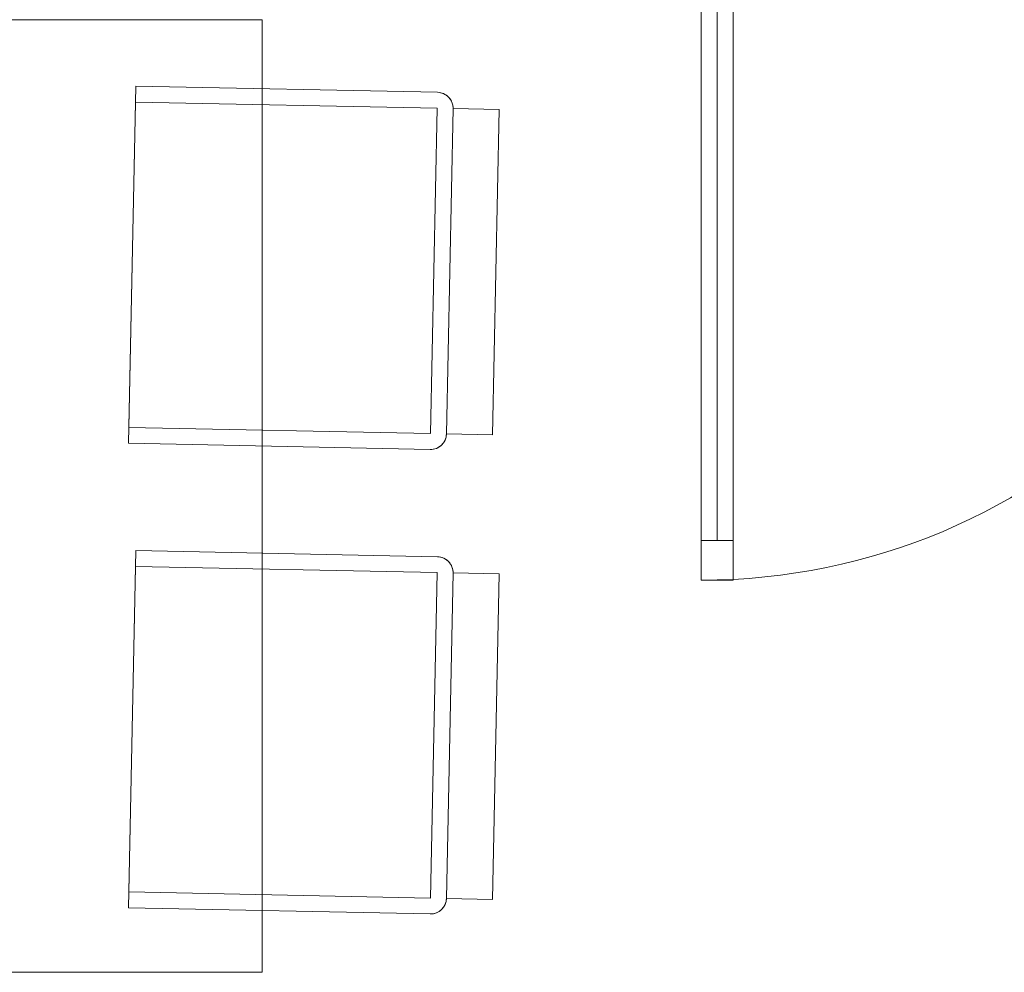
# Model space of a CAD drawing. Header units: millimetres. Extents: x -28277 to 305935, y -19284 to 4746.
# Tile 169 of 256: x 165596 to 166836, y 764 to 1964. Entities that reach past the tile are written whole.
import ezdxf

# ---------------------------------------------------------------- set-up
doc = ezdxf.new("R2010")
doc.units = ezdxf.units.MM
doc.header["$MEASUREMENT"] = 0
for name, color, linetype in [('Nuevo_08_E_Envans secs', 7, 'Continuous'), ('Nuevo_09_EI_Mobiliari general', 7, 'Continuous'), ('Nuevo_Puertas Archicad', 7, 'Continuous')]:
    doc.layers.add(name, color=color, linetype=linetype)
doc.layers.add('Nuevo_09_EI_Mobiliari general_Pluma_Nº__1', color=7, linetype='Continuous', lineweight=5)
doc.layers.add('Nuevo_Puertas Archicad_Pluma_Nº__1', color=7, linetype='Continuous', lineweight=5)
doc.layers.add('Nuevo_Puertas Archicad_Pluma_Nº__3', color=7, linetype='Continuous', lineweight=5, true_color=0xa4a4a4)

# ---------------------------------------------------------------- blocks, each defined once
blk = doc.blocks.new('Puerta Doble 27_5')
at = {"layer": 'Nuevo_Puertas Archicad', "linetype": 'Continuous', "lineweight": 0, "true_color": 0xffffff}
h = blk.add_hatch(dxfattribs=at)
h.set_pattern_fill('Hormigón_en_Masa_0007', style=0, pattern_type=2)
h.set_pattern_definition([(0, (0, 0), (0, 1558.8), [97.5, -802.5]), (0, (450, 779.4), (0, 1558.8), [97.5, -802.5]), (60, (0, 0), (-1350, 779.4), [97.5, -802.5]), (60, (900, 0), (-1350, 779.4), [97.5, -802.5]), (120, (97.5, 0), (1350, 779.4), [97.5, -802.5]), (120, (997.5, 0), (1350, 779.4), [97.5, -802.5]), (0, (0, 150), (0, 300), [0, -300, 0, -450]), (45, (150, 150), (-212.13, 212.13), [0, -225, 0, -375])])
h.paths.add_polyline_path([(782, 782), (742, 782), (742, 732), (782, 732)])
at = {"layer": 'Nuevo_Puertas Archicad_Pluma_Nº__1', "color": 7, "linetype": 'Continuous', "lineweight": 5}
for p, q in [((742, 732), (742, 782)), ((742, 782), (782, 782)), ((782, 782), (782, 732)), ((782, 732), (742, 732)), ((762, 732), (762, 50))]:
    blk.add_line(p, q, dxfattribs=at)
at = {"layer": 'Nuevo_Puertas Archicad_Pluma_Nº__1', "color": 7, "linetype": 'Continuous', "lineweight": 5, "flags": 128}
for points in [[(762, 732), (762, 50), (742, 50), (742, 732)], [(782, 732), (782, 50), (762, 50), (762, 732)]]:
    blk.add_lwpolyline(points, close=True, dxfattribs=at)
at = {"layer": 'Nuevo_Puertas Archicad_Pluma_Nº__3', "color": 253, "linetype": 'Continuous', "lineweight": 5, "true_color": 0xa4a4a4}
blk.add_arc((782, 0), 782, 90, 180, dxfattribs=at)
blk = doc.blocks.new('Muro_174_7', base_point=(171206.6, 2109.6))
at = {"layer": 'Nuevo_Puertas Archicad', "color": 253, "linetype": 'Continuous', "lineweight": 5, "true_color": 0xa4a4a6, "zscale": 1000, "rotation": 180}
blk.add_blockref('Puerta Doble 27_5', (167236.6, 2039.6), dxfattribs=at)
blk = doc.blocks.new('Silla 04 27')
at = {"layer": 'Nuevo_09_EI_Mobiliari general_Pluma_Nº__1', "color": 7, "linetype": 'Continuous', "lineweight": 5}
for p, q in [((20, 458.2), (430, 458.2)), ((20, 400), (20, 458.2)), ((430, 400), (430, 458.2)), ((20, 400), (430, 400)), ((0, 380), (0, 0)), ((20, 380), (430, 380)), ((20, 380), (20, 0)), ((430, 380), (430, 0)), ((450, 380), (450, 0)), ((0, 0), (450, 0)), ((20, 0), (430, 0))]:
    blk.add_line(p, q, dxfattribs=at)
at = {"layer": 'Nuevo_09_EI_Mobiliari general_Pluma_Nº__1', "color": 7, "linetype": 'Continuous', "lineweight": 5, "flags": 128}
blk.add_lwpolyline([(0, 0), (450, 0), (450, 380, 0.414214), (430, 400), (430, 458.2), (20, 458.2), (20, 400, 0.414214), (0, 380)], format="xyb", close=True, dxfattribs=at)
at = {"layer": 'Nuevo_09_EI_Mobiliari general_Pluma_Nº__1', "color": 7, "linetype": 'Continuous', "lineweight": 5}
for centre, start, end in [((20, 380), 90, 180), ((430, 380), 0, 90)]:
    blk.add_arc(centre, 20, start, end, dxfattribs=at)
blk = doc.blocks.new('Mesa Oficina Rect 27_2')
at = {"layer": 'Nuevo_09_EI_Mobiliari general_Pluma_Nº__1', "color": 7, "linetype": 'Continuous', "lineweight": 5, "flags": 128}
blk.add_lwpolyline([(0, 0), (1200, 0), (1200, 650), (0, 650)], close=True, dxfattribs=at)

msp = doc.modelspace()

# ---------------------------------------------------------------- block references
at = {"layer": 'Nuevo_08_E_Envans secs', "color": 7, "lineweight": 20}
msp.add_blockref('Muro_174_7', (171206.59, 2109.555), dxfattribs=at)
at = {"layer": 'Nuevo_09_EI_Mobiliari general', "color": 7, "linetype": 'Continuous', "lineweight": 5, "xscale": -1, "zscale": 1000, "rotation": 269.9999999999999}
msp.add_blockref('Mesa Oficina Rect 27_2', (165251.488, 763.555), dxfattribs=at)
at = {"layer": 'Nuevo_09_EI_Mobiliari general_Pluma_Nº__1', "color": 7, "linetype": 'Continuous', "lineweight": 5, "xscale": -1, "zscale": 1000, "rotation": 268.8247157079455}
for p in [(165733.326, 1429.944), (165733.326, 844.877)]:
    msp.add_blockref('Silla 04 27', p, dxfattribs=at)

doc.saveas('drawing.dxf')
